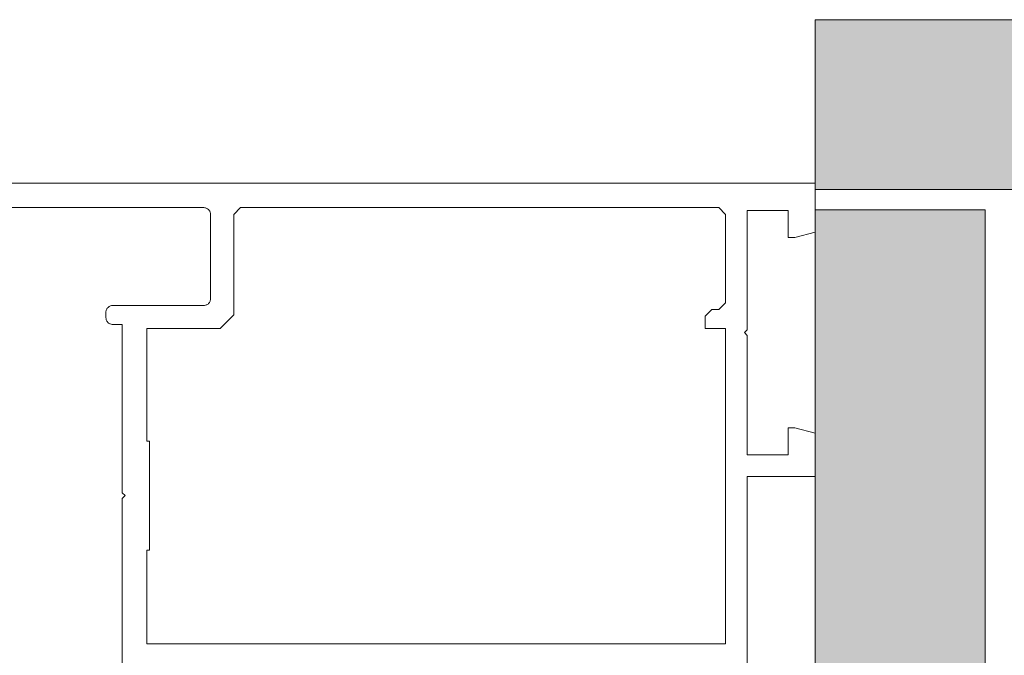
# Paper-space layout 'AD-02 DETAL MONTAŻU DRZWI' of a CAD drawing. Header units: millimetres. Extents: x 0 to 594, y 0 to 550.
# Tile 95 of 99: x 271 to 285, y 486 to 495. Entities that reach past the tile are written whole.
import ezdxf
from ezdxf.xclip import XClip

# ---------------------------------------------------------------- set-up
doc = ezdxf.new("R2010")
doc.units = ezdxf.units.MM
doc.header["$MEASUREMENT"] = 0
doc.header["$XCLIPFRAME"] = 0
doc.layers.add('A_stolarka', color=7, linetype='Continuous')
doc.layers.add('A_stolarka_Nr_pióra__1', color=7, linetype='Continuous', lineweight=20)
doc.layers.add('A_stolarka_Nr_pióra__4', color=7, linetype='Continuous', lineweight=18, true_color=0x4b4b4b)
pattern_1 = [(0, (-46422.7975, -26825.25806), (0, 0.3519527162), [0, -0.2031999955]), (0, (-46422.6959, -26825.08208), (0, 0.3519527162), [0, -0.2031999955])]

# ---------------------------------------------------------------- blocks, each defined once
blk = doc.blocks.new('Rysunek_1_1', base_point=(-46422.798, -26825.258))
at = {"layer": 'A_stolarka', "linetype": 'Continuous', "lineweight": 0, "true_color": 0x4b4b4b}
h = blk.add_hatch(dxfattribs=at)
h.set_pattern_fill('plaster_0001', color=251, style=0, pattern_type=2)
h.set_pattern_definition(pattern_1)
h.paths.add_polyline_path([(309.43, 495.071), (282.432, 495.071), (282.432, 492.571), (309.43, 492.571)])
h = blk.add_hatch(dxfattribs=at)
h.set_pattern_fill('plaster_0001', color=251, style=0, pattern_type=2)
h.set_pattern_definition(pattern_1)
h.paths.add_polyline_path([(282.432, 492.271), (282.432, 472.871), (284.932, 472.871), (284.932, 492.271)])
at = {"layer": 'A_stolarka_Nr_pióra__1', "color": 7, "linetype": 'Continuous', "lineweight": 20, "ltscale": 0.2, "flags": 128}
for points in [[(268.622, 492.664), (282.432, 492.665), (282.432, 491.945), (282.132, 491.865), (282.032, 491.865), (282.032, 492.265), (281.432, 492.265), (281.432, 490.505), (281.392, 490.465), (281.432, 490.425), (281.432, 488.665), (282.032, 488.665), (282.032, 489.065), (282.132, 489.065), (282.432, 488.985), (282.432, 488.345), (281.432, 488.345), (281.432, 485.513)], [(272.231, 485.51), (272.232, 488.025), (272.272, 488.065), (272.232, 488.105), (272.232, 490.585), (272.092, 490.585), (272.082, 490.585), (272.069, 490.588), (272.056, 490.592), (272.047, 490.596), (272.038, 490.601), (272.03, 490.606), (272.02, 490.615), (272.013, 490.623), (272.006, 490.634), (272.001, 490.643), (271.997, 490.652), (271.995, 490.662), (271.993, 490.672), (271.992, 490.682), (271.992, 490.765), (271.992, 490.775), (271.994, 490.785), (271.996, 490.795), (272, 490.804), (272.004, 490.813), (272.009, 490.822), (272.015, 490.829), (272.022, 490.837), (272.032, 490.845), (272.041, 490.851), (272.05, 490.856), (272.059, 490.859), (272.072, 490.863), (272.085, 490.865), (273.432, 490.865), (273.442, 490.865), (273.455, 490.868), (273.468, 490.872), (273.477, 490.876), (273.486, 490.881), (273.494, 490.886), (273.501, 490.893), (273.508, 490.9), (273.514, 490.908), (273.521, 490.92), (273.525, 490.929), (273.528, 490.939), (273.53, 490.948), (273.532, 490.958), (273.532, 492.205), (273.531, 492.215), (273.53, 492.225), (273.527, 492.235), (273.524, 492.244), (273.519, 492.253), (273.512, 492.264), (273.506, 492.272), (273.499, 492.279), (273.488, 492.287), (273.477, 492.294), (273.468, 492.298), (273.455, 492.302), (273.445, 492.304), (273.432, 492.305), (270.412, 492.305)]]:
    blk.add_lwpolyline(points, dxfattribs=at)
blk.add_lwpolyline([(273.972, 492.305), (281.012, 492.305), (281.112, 492.205), (281.112, 490.905), (281.012, 490.805), (280.912, 490.805), (280.812, 490.705), (280.812, 490.525), (281.112, 490.525), (281.112, 485.885), (272.592, 485.885), (272.592, 487.265), (272.632, 487.265), (272.632, 488.865), (272.592, 488.865), (272.592, 490.525), (273.672, 490.525), (273.872, 490.725), (273.872, 492.205)], close=True, dxfattribs=at)
at = {"layer": 'A_stolarka_Nr_pióra__4', "color": 251, "linetype": 'Continuous', "lineweight": 18, "ltscale": 0.2, "true_color": 0x4b4b4b, "flags": 128}
for points in [[(309.43, 495.071), (309.43, 492.571), (282.432, 492.571), (282.432, 495.071)], [(282.432, 492.271), (284.932, 492.271), (284.932, 472.871), (282.432, 472.871)]]:
    blk.add_lwpolyline(points, close=True, dxfattribs=at)

psp = doc.layouts.new('AD-02 DETAL MONTAŻU DRZWI')

# ---------------------------------------------------------------- block references
at = {"color": 37, "linetype": 'Continuous', "lineweight": 5, "true_color": 0x656532}
ref = psp.add_blockref('Rysunek_1_1', (-46422.798, -26825.258), dxfattribs=at)
XClip(ref).set_block_clipping_path([(39.90003743, 274.842170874), (528.4304887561, 524.007291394)])

doc.saveas('drawing.dxf')
